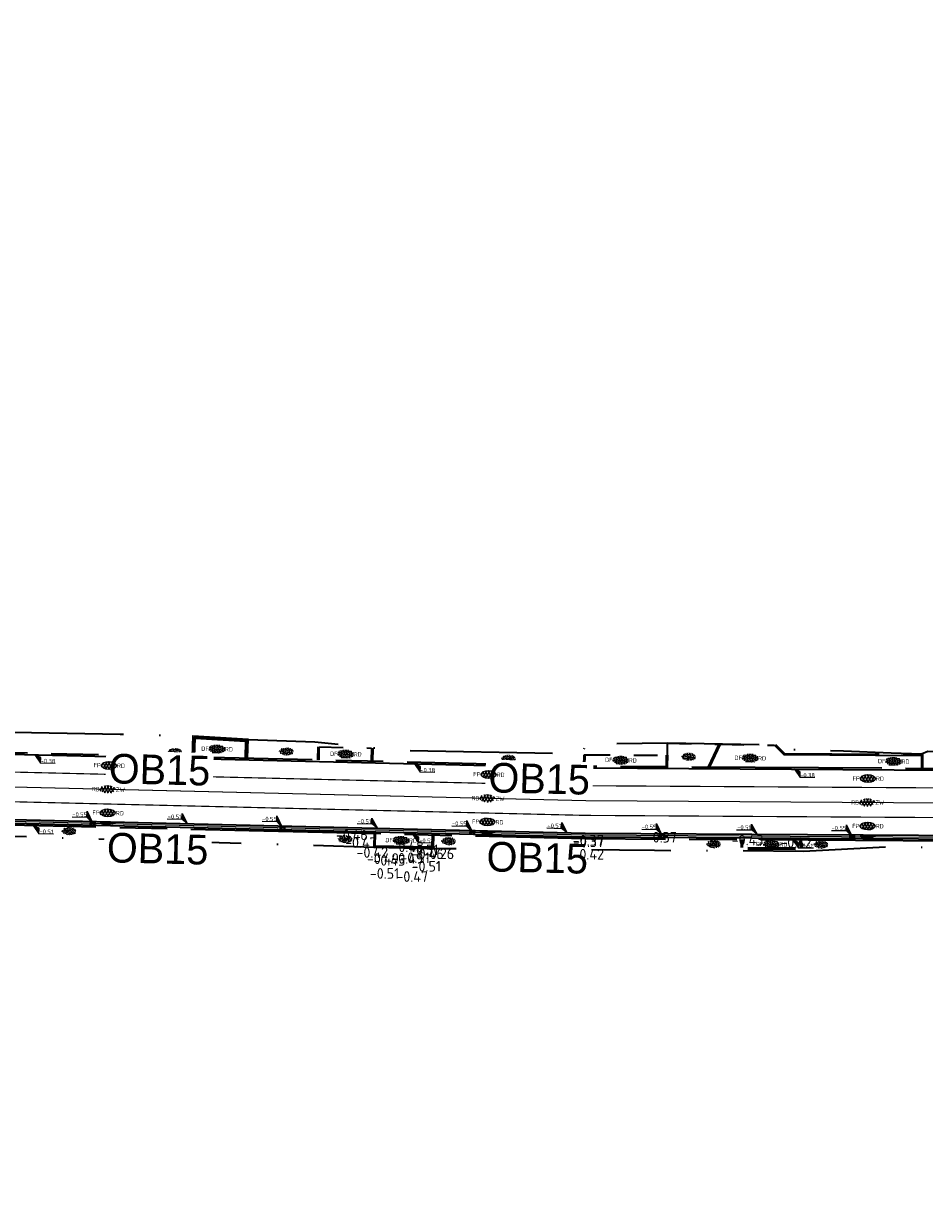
# Model space of a CAD drawing. Header units: metres. Extents: x 0 to 269924, y 0 to 933292.
# Tile 97 of 247: x 133501 to 133577, y 466501 to 466601. Entities that reach past the tile are written whole.
import ezdxf
from ezdxf import colors
from ezdxf.entities.mleader import LeaderData, LeaderLine
from ezdxf.enums import TextEntityAlignment as Align
from ezdxf.math import Vec2, Vec3

# ---------------------------------------------------------------- set-up
doc = ezdxf.new("R2018")
doc.units = ezdxf.units.M
for name, pattern in [('VH-OPSLUITBAND_100X200', [16, 8, -2, 4, -2]), ('VH-OPSLUITBAND_150X250', [24, 16, -2, 4, -2]), ('VW-1-1_STREEP', [2, 1, -1]), ('XX-HIDDEN', [4, 2, -2]), ('XX-PROJECTGRENS', [18, 12, -3, 0, -3])]:
    doc.linetypes.add(name, pattern=pattern)
for name, color, linetype, lineweight in [('N-WE-GR-GRAS-A-200', 62, 'Continuous', 18), ('N-WE-KG-GRENS_PROJECT-G', 7, 'XX-PROJECTGRENS', 35), ('N-WE-VH-GOOT-S', 170, 'Continuous', 18), ('N-WE-VH-GOOT_STRAATBAKSTEEN-G', 170, 'Continuous', 35), ('N-WE-VH-KANTOPSLUITING-T18', 10, 'Continuous', 18), ('N-WE-VH-KANTOPSLUITING_OPSLUITBAND_100X200-G', 150, 'VH-OPSLUITBAND_100X200', 35), ('N-WE-VH-KANTOPSLUITING_OPSLUITBAND_150X250-G', 150, 'VH-OPSLUITBAND_150X250', 35), ('N-WE-VH-KANTOPSLUITING_VOORKANTBAND-G', 50, 'Continuous', 35), ('N-WE-VH-MATERIAALGRENS-G', 7, 'XX-HIDDEN', 35), ('N-WE-VH-VERHARDING-T18', 10, 'Continuous', 18), ('N-WE-VH-VERHARDING_ASFALT-S', 7, 'Continuous', 18), ('N-WE-VH-VERHARDING_STRAATBAKSTEEN-S', 7, 'Continuous', 18), ('N-WE-VW-MARKERING_LANGS_STREEP_11_010-G', 7, 'VW-1-1_STREEP', 13), ('X-XX-AL-HOOGTELABEL-S', 7, 'Continuous', 25)]:
    doc.layers.add(name, color=color, linetype=linetype, lineweight=lineweight)
for name, color, linetype, lineweight, true_color in [('N-WE-GR-GRAS-S', 7, 'Continuous', 18, 0x00a500), ('N-WE-RI-HWA_KOLK-S', 150, 'Continuous', 25, 0x007fff), ('N-WE-RI-HWA_RIOOLPUT_INSPECTIEPUT_BETON-S', 150, 'Continuous', 25, 0x007fff)]:
    doc.layers.add(name, color=color, linetype=linetype, lineweight=lineweight, true_color=true_color)
doc.layers.add('X-XX-AL-HULPLIJN-G', color=30, linetype='Continuous', lineweight=18, plot=False)
doc.styles.add('NLCS-ISO', font='NLCS-ISO.ttf')
doc.styles.add('NLCS-ISO-M-T18', font='NLCS-ISO.ttf', dxfattribs={"height": 1.8})
doc.styles.add('NLCS-ISO-M200-T18', font='NLCS-ISO.ttf', dxfattribs={"height": 0.36})
doc.styles.get("Standard").update_dxf_attribs({"font": 'romand.shx'})

# ---------------------------------------------------------------- blocks, each defined once
blk = doc.blocks.new('*U104')
for p, q in [((2.24, -1.51), (0, 0)), ((0, 0), (1.83, -3.88)), ((1.83, -3.88), (2.24, -1.51)), ((7.94, -4.93), (1.83, -3.88))]:
    blk.add_line(p, q)
blk.add_solid([(2.24, -1.51), (0, 0), (1.83, -3.88)])
at = {"style": 'NLCS-ISO'}
blk.add_attdef('...', text='', height=1.8, rotation=350.1821, dxfattribs=at).set_placement((4.81, -4.82), align=Align.BOTTOM_CENTER)
blk = doc.blocks.new('*U105')
at = {"layer": 'X-XX-AL-HOOGTELABEL-S', "xscale": 0.2000000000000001, "yscale": 0.2000000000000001, "zscale": 0.2000000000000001, "rotation": 9.81787206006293}
blk.add_blockref('*U104', (0.646, 0), dxfattribs=at).add_auto_attribs({'...': '-0.38'})
blk = doc.blocks.new('*U106')
at = {"layer": 'N-WE-GR-GRAS-A-200', "color": 0, "linetype": 'ByBlock', "lineweight": -2, "transparency": 16777216}
for p, rotation in [((133501.291, 466539.721), 358.6348952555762), ((133533.282, 466538.958), 358.6348952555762), ((133565.278, 466538.494), 359.6460723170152)]:
    blk.add_blockref('*U105', p, dxfattribs=dict(at, rotation=rotation))
blk = doc.blocks.new('*U516')
for p, q in [((-8.23, 3.26), (-2.12, 2.2)), ((-2.12, 2.2), (-1.71, 4.57)), ((0, 0), (-2.12, 2.2)), ((-1.71, 4.57), (0, 0))]:
    blk.add_line(p, q)
blk.add_solid([(-1.71, 4.57), (0, 0), (-2.12, 2.2)])
at = {"style": 'NLCS-ISO'}
blk.add_attdef('...', text='', height=1.8, rotation=350.1821, dxfattribs=at).set_placement((-5.24, 2.32), align=Align.BOTTOM_CENTER)
blk = doc.blocks.new('*U249')
at = {"layer": 'X-XX-AL-HOOGTELABEL-S', "xscale": 0.2000000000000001, "yscale": 0.2000000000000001, "zscale": 0.2000000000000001, "rotation": 9.817872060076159}
blk.add_blockref('*U516', (0, 0.15), dxfattribs=at).add_auto_attribs({'...': '-0.51'})
blk = doc.blocks.new('*U250')
at = {"layer": 'N-WE-RI-HWA_RIOOLPUT_INSPECTIEPUT_BETON-S', "color": 0, "linetype": 'ByBlock', "lineweight": -2, "transparency": 16777216}
for p, rotation in [((133514.799, 466533.747), 358.6348952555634), ((133530.795, 466533.366), 358.6348952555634), ((133546.79, 466532.985), 358.6348952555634), ((133562.79, 466532.86), 359.6460723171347)]:
    blk.add_blockref('*U249', p, dxfattribs=dict(at, rotation=rotation))
blk = doc.blocks.new('*U248')
for p, q in [((-1.99, 2.94), (-1.58, 5.31)), ((-1.58, 5.31), (0, 0)), ((-8.1, 4), (-1.99, 2.94)), ((0, 0), (-1.99, 2.94))]:
    blk.add_line(p, q)
blk.add_solid([(-1.58, 5.31), (0, 0), (-1.99, 2.94)])
at = {"style": 'NLCS-ISO'}
blk.add_attdef('...', text='', height=1.8, rotation=350.1821, dxfattribs=at).set_placement((-5.12, 3.06), align=Align.BOTTOM_CENTER)
blk = doc.blocks.new('SVH-ASFALT_KL-SO')
at = {"ltscale": 0.1}
for p, q in [((-3.32, -0.4), (-2.47, 1.08)), ((-1.25, -1.65), (-2.73, 0.92)), ((-2.51, -1.23), (-0.92, 1.53)), ((0.09, -1.73), (-1.71, 1.38)), ((-1.45, -1.61), (0.37, 1.54)), ((1.26, -1.54), (-0.53, 1.56)), ((-0.24, -1.74), (1.52, 1.29)), ((2.29, -1.09), (0.8, 1.48)), ((1.15, -1.58), (2.49, 0.75)), ((2.91, 0.06), (2.53, 0.71)), ((-2.96, -0.91), (-3.37, -0.2))]:
    blk.add_line(p, q, dxfattribs=at)
at = {"style": 'NLCS-ISO'}
blk.add_attdef('FUNCTIE_VERHARDING', text='', height=1.8, dxfattribs=at).set_placement((-3.62, -0.09), align=Align.MIDDLE_RIGHT)
blk.add_attdef('KLEUR', text='', height=1.8, dxfattribs=at).set_placement((3.17, -0.09), align=Align.MIDDLE_LEFT)
at = {"style": 'NLCS-ISO', "flags": 1}
blk.add_attdef('FUNCTIE', text='', height=1.8, dxfattribs=at).set_placement((0.12, -3.58), align=Align.MIDDLE_CENTER)
blk = doc.blocks.new('SVH-ASFALT_FP_KL-SO')
at = {"true_color": 0xa50000}
h = blk.add_hatch(color=14, dxfattribs=at)
h.dxf.hatch_style = 1
edge = h.paths.add_edge_path()
edge.add_ellipse((0, 0), major_axis=(0.631, 0), ratio=0.525613, start_angle=0, end_angle=360)
at = {"ltscale": 0.1}
for p, q in [((-0.619, -0.063), (-0.448, 0.233)), ((-0.204, -0.314), (-0.501, 0.201)), ((-0.457, -0.228), (-0.139, 0.323)), ((0.063, -0.33), (-0.296, 0.292)), ((-0.244, -0.305), (0.12, 0.325)), ((0.298, -0.292), (-0.061, 0.33)), ((-0.002, -0.331), (0.349, 0.276)), ((0.503, -0.2), (0.206, 0.313)), ((0.275, -0.298), (0.544, 0.168)), ((0.628, 0.028), (0.552, 0.16)), ((-0.547, -0.165), (-0.629, -0.023))]:
    blk.add_line(p, q, dxfattribs=at)
at = {"layer": 'X-XX-AL-HULPLIJN-G'}
blk.add_ellipse((0, 0), major_axis=(0.631, 0), ratio=0.525613, dxfattribs=at)
at = {"style": 'NLCS-ISO'}
blk.add_attdef('RB', text='', height=0.36, dxfattribs=at).set_placement((-0.679, 0), align=Align.MIDDLE_RIGHT)
blk.add_attdef('RD', text='', height=0.36, dxfattribs=at).set_placement((0.679, 0), align=Align.MIDDLE_LEFT)
blk = doc.blocks.new('N-SRI-KOLK_STRAAT_450X300-SO')
h = blk.add_hatch(color=256)
h.dxf.hatch_style = 1
h.paths.add_polyline_path([(0, 0), (-1.125, 0.75), (-1.125, -0.75)])
h.paths.add_polyline_path([(1.125, -0.75), (1.125, 0.75), (0, 0)])
for p, q in [((-1.125, -0.75), (1.125, 0.75)), ((1.125, -0.75), (-1.125, 0.75))]:
    blk.add_line(p, q)
at = {"flags": 128}
blk.add_lwpolyline([(-1.125, -0.75), (1.125, -0.75), (1.125, 0.75), (-1.125, 0.75)], close=True, dxfattribs=at)
blk = doc.blocks.new('*U103')
for p, q in [((2.24, -1.51), (0, 0)), ((0, 0), (1.83, -3.88)), ((1.83, -3.88), (2.24, -1.51)), ((7.94, -4.93), (1.83, -3.88))]:
    blk.add_line(p, q)
blk.add_solid([(2.24, -1.51), (0, 0), (1.83, -3.88)])
at = {"style": 'NLCS-ISO'}
blk.add_attdef('...', text='', height=1.8, rotation=350.1821, dxfattribs=at).set_placement((4.81, -4.82), align=Align.BOTTOM_CENTER)
blk = doc.blocks.new('*U110')
at = {"lineweight": 30, "flags": 106}
blk.add_attdef('OB', text='', height=0.36, dxfattribs=at).set_placement((0, 0.1), align=Align.BOTTOM_CENTER)
blk = doc.blocks.new('SVH-GOOT_SYMBOOL-SO')
at = {"color": 7, "linetype": 'Continuous'}
for p, q in [((-0.206, 2.137), (-0.206, -2.217)), ((0, 2.669), (0, -2.669)), ((0.2, 3.125), (0.2, -3.359))]:
    blk.add_line(p, q, dxfattribs=at)
at = {"style": 'NLCS-ISO'}
blk.add_attdef('MATERIAAL', text='', height=1.8, dxfattribs=at).set_placement((-1.098, 0), align=Align.MIDDLE_RIGHT)
blk.add_attdef('KLEUR', text='', height=1.8, dxfattribs=at).set_placement((1.1, 0), align=Align.MIDDLE_LEFT)
blk = doc.blocks.new('SVH-SBS_DIKFORMAAT_ELLEBOOG_KL-SO')
h = blk.add_hatch(color=254)
edge = h.paths.add_edge_path()
edge.add_ellipse((1.09, 0.12), major_axis=(3.39, 0), ratio=0.533267, start_angle=0, end_angle=360)
for p, q in [((-2.3, 0), (-1.38, 0)), ((-2.13, 0.69), (-0.69, 0.69)), ((-1.38, 0.69), (-1.38, -1.12)), ((-1.35, 1.38), (0, 1.38)), ((-0.69, 1.38), (-0.69, -1.38)), ((0, 1.84), (0, -0.69)), ((0, 0), (2.76, 0)), ((0.69, 1.92), (0.69, 0)), ((0.69, 0.69), (3.45, 0.69)), ((1.38, 1.93), (1.38, 0.69)), ((1.38, 1.38), (3.54, 1.38)), ((2.07, 1.86), (2.07, 1.38)), ((2.76, 0.69), (2.76, -1.45)), ((3.45, 1.38), (3.45, -1.18)), ((4.14, 0.92), (4.14, -0.67)), ((4.14, 0), (4.48, 0)), ((-2.07, 0), (-2.07, -0.54)), ((-0.8, -1.38), (1.38, -1.38)), ((-0.69, -0.69), (2.07, -0.69)), ((0.69, -1.38), (0.69, -1.67)), ((1.38, -0.69), (1.38, -1.68)), ((2.07, 0), (2.07, -1.61)), ((2.76, -1.38), (2.98, -1.38)), ((3.45, -0.69), (4.12, -0.69))]:
    blk.add_line(p, q)
for centre in [(-0.35, 0.34), (0.34, 1.03), (1.03, 1.72), (1.72, 0.34), (2.41, 1.03), (3.79, 0.34), (-1.04, -0.35), (0.34, -1.04), (1.03, -0.35), (2.41, -1.04), (3.11, -0.35)]:
    blk.add_circle(centre, 0.0881)
for centre, start, end in [((-1.73, 1.03), 158.9124, 101.1902), ((1.72, -1.73), 59.0911, 132.3433)]:
    blk.add_arc(centre, 0.0881, start, end)
at = {"style": 'NLCS-ISO'}
blk.add_attdef('FORMAAT', text='', height=1.8, dxfattribs=at).set_placement((-2.3, 0.12), align=Align.MIDDLE_RIGHT)
blk.add_attdef('KLEUR', text='', height=1.8, dxfattribs=at).set_placement((4.49, 0.12), align=Align.MIDDLE_LEFT)
at = {"style": 'NLCS-ISO', "flags": 1}
blk.add_attdef('FUNCTIE', text='', height=1.8, dxfattribs=at).set_placement((0.12, -3.58), align=Align.MIDDLE_CENTER)
blk = doc.blocks.new('SGR-GRAS_01-SO')
at = {"ltscale": 0.1}
for p, q in [((-1.96, -0.07), (-1.98, 0)), ((-1.93, 0.19), (-1.93, 0.24)), ((-1.89, 0.24), (-1.92, 0.25)), ((-1.67, 0.02), (-1.6, 0.04)), ((-1.6, 0.24), (-1.65, 0.29)), ((-1.53, 0.32), (-1.6, 0.35)), ((-1.45, 0.64), (-1.52, 0.66)), ((-1.52, 0.19), (-1.44, 0.19)), ((-1.47, 0.58), (-1.48, 0.65)), ((-1.43, 0.48), (-1.35, 0.5)), ((-1.36, 0.21), (-1.43, 0.23)), ((-1.42, 0.13), (-1.36, 0.17)), ((-1.38, 0.11), (-1.32, 0.16)), ((-1.37, 0.01), (-1.38, 0.08)), ((-1.33, 0.11), (-1.33, 0.19)), ((-1.3, 0.76), (-1.32, 0.77)), ((-1.28, 0.68), (-1.28, 0.76)), ((-1.17, 0.39), (-1.23, 0.43)), ((-1.17, 0.24), (-1.22, 0.29)), ((-1.15, 0.65), (-1.21, 0.7)), ((-1.11, 0.17), (-1.04, 0.19)), ((-1.03, 0.03), (-1.1, 0.07)), ((-0.94, 0.84), (-1, 0.88)), ((-0.97, 0.51), (-0.92, 0.57)), ((-0.89, 0.5), (-0.97, 0.52)), ((-0.94, 0.19), (-0.87, 0.19)), ((-0.92, 0.42), (-0.86, 0.46)), ((-0.89, 0.81), (-0.82, 0.81)), ((-0.87, 0.66), (-0.89, 0.73)), ((-0.8, 0.06), (-0.88, 0.08)), ((-0.87, 0.62), (-0.8, 0.64)), ((-0.8, 0.47), (-0.87, 0.51)), ((-0.75, 0.24), (-0.8, 0.29)), ((-0.77, 0.09), (-0.79, 0.16)), ((-0.73, 0.65), (-0.78, 0.7)), ((-0.74, 0.03), (-0.73, 0.11)), ((-0.67, 0.11), (-0.73, 0.14)), ((-0.69, 0.61), (-0.68, 0.68)), ((-0.58, 0.92), (-0.64, 0.96)), ((-0.56, 0.92), (-0.51, 0.97)), ((-0.56, 0.32), (-0.48, 0.34)), ((-0.44, 0.55), (-0.51, 0.59)), ((-0.43, 0.78), (-0.5, 0.8)), ((-0.42, 0.71), (-0.36, 0.74)), ((-0.34, 0.35), (-0.41, 0.37)), ((-0.32, 0.24), (-0.38, 0.29)), ((-0.31, 0.19), (-0.37, 0.22)), ((-0.37, 0.19), (-0.29, 0.19)), ((-0.31, 0.65), (-0.36, 0.7)), ((-0.32, 0.81), (-0.24, 0.81)), ((-0.32, 0.77), (-0.24, 0.79)), ((-0.28, 0.73), (-0.29, 0.81)), ((-0.21, 1), (-0.27, 1.03)), ((-0.24, 0.02), (-0.17, 0.04)), ((-0.18, 0.17), (-0.19, 0.24)), ((-0.08, 0.63), (-0.14, 0.67)), ((-0.14, -0.04), (-0.14, 0.03)), ((-0.09, 0.53), (-0.09, 0.6)), ((-0.08, 0.16), (-0.03, 0.21)), ((-0.07, 0.19), (0, 0.23)), ((0.06, 0.27), (-0.01, 0.3)), ((0, 0.47), (0.07, 0.49)), ((0.1, 0.24), (0.05, 0.29)), ((0.13, 0.64), (0.06, 0.66)), ((0.07, 0.99), (0.14, 1.03)), ((0.12, 0.65), (0.07, 0.7)), ((0.22, 0.2), (0.15, 0.22)), ((0.21, 0.19), (0.28, 0.19)), ((0.29, 0.71), (0.22, 0.75)), ((0.24, 0.92), (0.31, 0.94)), ((0.26, 0.81), (0.33, 0.81)), ((0.32, 0.81), (0.3, 0.89)), ((0.31, 0.17), (0.39, 0.19)), ((0.32, 0.57), (0.38, 0.62)), ((0.42, 0.34), (0.36, 0.38)), ((0.42, 0.25), (0.4, 0.32)), ((0.43, 0.48), (0.49, 0.51)), ((0.53, 0.24), (0.47, 0.29)), ((0.54, 0.65), (0.49, 0.7)), ((0.56, -0.02), (0.49, 0.02)), ((0.5, 0.45), (0.51, 0.53)), ((0.59, 0.93), (0.52, 0.94)), ((0.55, 0.62), (0.63, 0.64)), ((0.65, 0.79), (0.58, 0.83)), ((0.68, 0.49), (0.61, 0.51)), ((0.77, 0.05), (0.7, 0.07)), ((0.78, 0.42), (0.72, 0.46)), ((0.78, 0.19), (0.86, 0.19)), ((0.83, 0.81), (0.91, 0.81)), ((0.92, 0.06), (0.85, 0.09)), ((0.87, 0.31), (0.94, 0.33)), ((0.95, 0.24), (0.9, 0.29)), ((0.91, 0.89), (0.91, 0.92)), ((0.97, 0.65), (0.91, 0.7)), ((0.93, 0.76), (0.99, 0.8)), ((1.01, 0.87), (0.95, 0.91)), ((1.01, 0.33), (1, 0.4)), ((1.15, 0.78), (1.08, 0.8)), ((1.15, 0.5), (1.08, 0.54)), ((1.1, 0.38), (1.1, 0.45)), ((1.11, 0.77), (1.18, 0.79)), ((1.24, 0.34), (1.17, 0.36)), ((1.18, 0.01), (1.26, 0.03)), ((1.21, 0.21), (1.26, 0.26)), ((1.28, 0.14), (1.22, 0.17)), ((1.28, 0.25), (1.35, 0.29)), ((1.37, 0.24), (1.32, 0.29)), ((1.39, 0.65), (1.34, 0.7)), ((1.36, 0.19), (1.43, 0.19)), ((1.42, 0.46), (1.5, 0.48)), ((1.51, 0.58), (1.44, 0.62)), ((1.64, 0.21), (1.58, 0.25)), ((1.61, 0.41), (1.59, 0.48)), ((1.69, 0.3), (1.7, 0.37)), ((1.79, 0.19), (1.72, 0.21)), ((1.74, 0.16), (1.81, 0.18)), ((1.8, 0.24), (1.75, 0.29)), ((1.93, 0.19), (1.95, 0.19)), ((-1.92, -0.16), (-1.85, -0.12)), ((-1.82, -0.08), (-1.9, -0.06)), ((-1.76, -0.13), (-1.82, -0.09)), ((-1.78, -0.3), (-1.73, -0.25)), ((-1.62, -0.5), (-1.69, -0.46)), ((-1.63, -0.57), (-1.68, -0.52)), ((-1.61, -0.17), (-1.67, -0.11)), ((-1.57, -0.44), (-1.49, -0.44)), ((-1.54, -0.66), (-1.5, -0.64)), ((-1.4, -0.05), (-1.46, -0.01)), ((-1.38, -0.46), (-1.38, -0.39)), ((-1.35, -0.28), (-1.28, -0.26)), ((-1.27, -0.23), (-1.34, -0.21)), ((-1.26, -0.42), (-1.33, -0.38)), ((-1.27, -0.56), (-1.28, -0.48)), ((-1.21, -0.57), (-1.26, -0.52)), ((-1.18, -0.67), (-1.25, -0.65)), ((-1.19, -0.17), (-1.24, -0.11)), ((-1.13, -0.78), (-1.19, -0.75)), ((-1.06, -0.39), (-1, -0.35)), ((-1.04, -0.58), (-0.97, -0.57)), ((-0.99, -0.44), (-0.92, -0.44)), ((-0.9, -0.34), (-0.96, -0.3)), ((-0.9, -0.65), (-0.84, -0.6)), ((-0.84, -0.94), (-0.85, -0.93)), ((-0.78, -0.57), (-0.84, -0.52)), ((-0.76, -0.7), (-0.83, -0.67)), ((-0.76, -0.17), (-0.82, -0.11)), ((-0.8, -0.13), (-0.73, -0.11)), ((-0.71, -0.38), (-0.79, -0.36)), ((-0.79, -0.54), (-0.78, -0.46)), ((-0.72, -0.89), (-0.65, -0.87)), ((-0.71, -0.9), (-0.64, -0.86)), ((-0.62, -0.82), (-0.7, -0.8)), ((-0.67, -0.48), (-0.69, -0.4)), ((-0.53, -0.26), (-0.6, -0.22)), ((-0.58, -0.99), (-0.59, -0.97)), ((-0.57, -0.1), (-0.5, -0.06)), ((-0.49, -0.25), (-0.44, -0.19)), ((-0.48, -0.44), (-0.41, -0.42)), ((-0.4, -0.63), (-0.46, -0.59)), ((-0.38, -0.98), (-0.43, -0.93)), ((-0.42, -0.44), (-0.34, -0.44)), ((-0.36, -0.57), (-0.41, -0.52)), ((-0.34, -0.17), (-0.39, -0.11)), ((-0.26, -0.99), (-0.33, -0.95)), ((-0.25, -0.09), (-0.32, -0.07)), ((-0.17, -0.18), (-0.24, -0.14)), ((-0.16, -0.53), (-0.23, -0.51)), ((-0.21, -0.61), (-0.15, -0.58)), ((-0.19, -0.62), (-0.19, -0.54)), ((-0.17, -0.74), (-0.1, -0.72)), ((-0.07, -0.97), (-0.14, -0.95)), ((-0.04, -0.55), (-0.1, -0.51)), ((-0.08, -0.4), (-0.09, -0.32)), ((-0.01, -1.01), (0.04, -0.95)), ((0.05, -0.98), (0, -0.93)), ((0.07, -0.57), (0.01, -0.52)), ((0.02, -0.96), (0.01, -0.89)), ((0.08, -0.17), (0.03, -0.11)), ((0.1, -0.91), (0.03, -0.88)), ((0.07, -0.29), (0.14, -0.27)), ((0.19, -0.1), (0.13, -0.06)), ((0.16, -0.44), (0.23, -0.44)), ((0.17, -1.04), (0.22, -1.02)), ((0.31, -0.24), (0.24, -0.22)), ((0.33, -0.47), (0.26, -0.43)), ((0.29, -0.33), (0.35, -0.29)), ((0.4, -0.68), (0.32, -0.66)), ((0.39, -0.6), (0.45, -0.55)), ((0.39, -0.59), (0.46, -0.57)), ((0.4, -0.69), (0.41, -0.62)), ((0.46, -0.83), (0.4, -0.8)), ((0.47, -0.98), (0.42, -0.93)), ((0.49, -0.57), (0.44, -0.52)), ((0.45, -0.12), (0.46, -0.05)), ((0.51, -0.17), (0.45, -0.11)), ((0.52, -0.32), (0.5, -0.24)), ((0.62, -0.88), (0.6, -0.81)), ((0.63, -0.14), (0.7, -0.12)), ((0.69, -0.39), (0.62, -0.35)), ((0.64, -0.84), (0.71, -0.81)), ((0.7, -0.89), (0.77, -0.88)), ((0.73, -0.44), (0.81, -0.44)), ((0.82, -0.76), (0.76, -0.72)), ((0.78, -0.04), (0.85, 0)), ((0.86, -0.39), (0.79, -0.37)), ((0.8, -0.19), (0.85, -0.14)), ((0.86, -0.94), (0.84, -0.93)), ((0.91, -0.57), (0.86, -0.52)), ((0.93, -0.17), (0.88, -0.11)), ((0.95, -0.83), (0.88, -0.81)), ((0.94, -0.44), (1.01, -0.42)), ((1.05, -0.31), (0.99, -0.27)), ((1, -0.77), (1, -0.7)), ((1.05, -0.2), (1.05, -0.12)), ((1.11, -0.24), (1.1, -0.16)), ((1.19, -0.68), (1.12, -0.64)), ((1.14, -0.56), (1.21, -0.52)), ((1.21, -0.8), (1.2, -0.73)), ((1.33, -0.1), (1.26, -0.08)), ((1.26, -0.75), (1.33, -0.73)), ((1.34, -0.57), (1.29, -0.52)), ((1.36, -0.17), (1.3, -0.11)), ((1.31, -0.44), (1.38, -0.44)), ((1.42, -0.23), (1.35, -0.19)), ((1.42, -0.54), (1.35, -0.52)), ((1.55, -0.6), (1.49, -0.56)), ((1.5, -0.29), (1.57, -0.27)), ((1.64, -0.27), (1.65, -0.2)), ((1.64, -0.27), (1.7, -0.23)), ((1.68, -0.55), (1.74, -0.5)), ((1.71, -0.16), (1.69, -0.09)), ((1.78, -0.15), (1.71, -0.11)), ((1.71, -0.52), (1.71, -0.52)), ((1.78, -0.17), (1.73, -0.11)), ((1.88, -0.25), (1.81, -0.23))]:
    blk.add_line(p, q, dxfattribs=at)
at = {"ltscale": 0.1, "style": 'NLCS-ISO'}
blk.add_attdef('TYPE', text='', height=0.5, dxfattribs=at).set_placement((3.47, -0.02), align=Align.MIDDLE_CENTER)
blk = doc.blocks.new('SAL-HOOGTELABEL_AHN-SO')
at = {"color": 0, "linetype": 'ByBlock', "lineweight": -2, "style": 'NLCS-ISO-M-T18'}
blk.add_attdef('HOOGTE', text='', height=1.8, dxfattribs=at).set_placement((2.79, 0), align=Align.RIGHT)
at = {"color": 0, "linetype": 'ByBlock', "lineweight": -2, "style": 'NLCS-ISO-M-T18', "flags": 1}
blk.add_attdef('BRON', (0, -2), '', height=1.5, dxfattribs=at)

msp = doc.modelspace()

# ---------------------------------------------------------------- linework, layer by layer
at = {"layer": 'N-WE-KG-GRENS_PROJECT-G', "flags": 128}
msp.add_lwpolyline([(133942.152, 466524.013), (133955.533, 466522.507), (133956.145, 466521.626), (133962.811, 466521.355), (133963.543, 466522.67), (133965.054, 466522.563), (133965.551, 466521.193), (133981.5, 466520.334), (133981.565, 466520.896), (133982.028, 466520.86), (133994.134, 466520.33), (133994.151, 466519.671), (134009.067, 466519.478), (134013.911, 466519.512), (134027.732, 466519.636), (134028.693, 466519.554), (134034.796, 466519.611), (134050.86, 466519.659), (134068.501, 466520.152), (134071.254, 466520.237), (134077.26, 466520.692), (134094.041, 466522.635), (134101.385, 466523.282), (134101.428, 466523.91), (134128.995, 466527.092), (134141.938, 466528.627), (134148.421, 466529.392), (134148.476, 466529.087), (134157.108, 466530.24), (134157.762, 466530.339), (134157.953, 466529.076), (134163.706, 466529.946), (134172.69, 466531.055), (134201.838, 466535.069), (134202.197, 466534.878), (134203.304, 466535.042), (134208.161, 466535.722), (134214.682, 466536.673), (134215.15, 466536.846), (134235.766, 466539.754), (134239.587, 466540.449), (134251.117, 466542.218), (134251.536, 466542.09), (134264.479, 466543.833), (134264.487, 466544.317), (134273.56, 466545.641), (134273.608, 466545.287), (134285.679, 466546.863), (134299.118, 466548.971), (134309.192, 466550.345), (134329.805, 466553.659), (134341.526, 466555.206), (134346.97, 466556.112), (134351.977, 466556.025), (134358.949, 466556.887), (134359.186, 466557.313), (134365.426, 466557.917), (134389.225, 466560.758), (134395.395, 466561.519), (134400.633, 466562.019), (134418.638, 466563.907), (134426.404, 466566.343), (134432.472, 466567.14), (134437.532, 466567.422), (134444.848, 466568.25), (134448.277, 466568.388), (134484.594, 466572.762), (134486.539, 466572.966), (134490.599, 466573.546), (134498.499, 466574.536), (134514.318, 466576.701), (134542.397, 466581.367), (134546.702, 466582.122), (134551.593, 466582.441), (134551.871, 466583.179), (134557.906, 466584.406), (134558.276, 466584.115), (134567.36, 466586.004), (134582.717, 466588.715), (134583.108, 466588.972), (134590.444, 466590.398), (134630.038, 466598.271), (134633.264, 466598.923), (134632.087, 466604.993), (134646.051, 466607.537), (134647.414, 466607.429), (134666.972, 466611.405), (134675.342, 466617.463), (134674.819, 466607.593), (134696.995, 466610.537), (134702.172, 466611.327), (134706.525, 466612.071), (134709.085, 466612.323), (134712.087, 466612.776), (134715, 466613.203), (134716.349, 466613.229), (134723.364, 466613.968), (134738.981, 466616.639), (134746.062, 466617.28), (134746.09, 466616.641), (134760.121, 466618.861), (134759.993, 466619.829), (134768.446, 466621.137), (134784.615, 466623.738), (134787.541, 466625.072), (134796.772, 466626.479), (134796.899, 466625.715), (134813.878, 466628.545), (134820.226, 466629.584), (134847.68, 466634.234), (134881.79, 466639.204), (134881.926, 466639.532), (134884.43, 466640.009), (134893.797, 466641.711), (134903.085, 466643.328), (134904.138, 466643.527), (134920.265, 466646.374), (134921.332, 466646.578), (134937.367, 466649.518), (134938.501, 466649.708), (134961.555, 466654.096), (134967.764, 466655.262), (134974.722, 466656.563), (134984.23, 466658.491), (134992.023, 466659.998), (134995.809, 466660.766), (135000.442, 466661.693), (135009.695, 466663.648), (135010.659, 466663.869), (135018.832, 466665.618), (135021.92, 466666.314), (135034.093, 466668.943), (135034.161, 466668.769), (135043.8, 466670.832), (135059.084, 466674.02), (135068.771, 466676.078), (135083.089, 466679.034), (135091.902, 466680.993), (135097.488, 466682.166), (135104.831, 466683.651), (135116.534, 466686.231), (135119.892, 466686.792), (135126.3, 466688.013), (135127.347, 466688.196), (135130.448, 466688.891), (135135.602, 466689.887), (135140.19, 466691.518), (135166.592, 466696.94), (135182.368, 466700.724), (135201.902, 466704.748), (135203.941, 466705.082), (135209.867, 466705.957), (135217.801, 466707.782), (135228.821, 466709.933), (135242.391, 466712.598), (135277.698, 466719.723), (135279.457, 466720.111), (135279.55, 466721.578), (135288.178, 466723.073), (135350.963, 466735.305), (135501.986, 466763.685), (135501.162, 466761.839), (135525.132, 466766.833), (135533.639, 466768.672), (135569.042, 466775.188), (135582.767, 466777.378), (135584.022, 466777.634), (135585.675, 466776.264, 0.01918), (135652.451, 466792.01), (135652.891, 466793.457), (135660.981, 466795.919), (135661.574, 466796.074), (135664.481, 466796.836), (135665.946, 466796.651), (135673.558, 466799.328), (135680.977, 466801.739), (135687.276, 466804.201), (135692.547, 466806.295), (135705.432, 466809.743), (135712.094, 466810.706), (135728.145, 466817.035), (135760.285, 466825.832), (135773.458, 466829.179), (135789.116, 466834.08), (135813.029, 466842.892), (135823.352, 466846.718), (135839.426, 466852.91), (135860.96, 466860.89), (135867.928, 466863.26), (135895.199, 466872.784), (135899.312, 466861.8), (135873.359, 466852.082), (135873.188, 466848.843), (135867.814, 466846.669), (135856.104, 466842.036), (135847.253, 466838.505), (135830.033, 466832.514), (135818.854, 466828.652), (135812.865, 466826.949), (135808.959, 466825.804), (135805.053, 466824.658), (135770.731, 466814.307), (135766.971, 466812.016), (135761.879, 466808.079), (135757.591, 466807.133), (135743.839, 466803.566), (135724.075, 466798.35), (135721.275, 466798.229), (135720.422, 466801.401), (135715.133, 466799.834), (135698.553, 466794.754), (135698.279, 466793.693), (135686.038, 466790.352), (135686.038, 466789.248), (135686.038, 466787.562), (135681.985, 466786.092), (135677.719, 466785.319), (135623.458, 466770.711), (135607.41, 466767.662), (135584.355, 466763.142), (135577.091, 466761.475), (135570.47, 466760.803), (135524.714, 466753.103), (135522.642, 466752.878), (135515.666, 466751.661), (135498.388, 466748.218), (135460.498, 466741.759), (135438.515, 466737.953), (135402.134, 466731.048), (135401.842, 466732.671), (135396.111, 466731.637), (135390.927, 466730.659), (135374.008, 466727.423), (135342.463, 466720.896), (135337.831, 466720.249), (135332.781, 466719.412), (135316.41, 466716.549), (135312.764, 466716.512), (135301.04, 466714.003), (135296.667, 466713.077), (135288.078, 466711.338), (135288.031, 466710.414), (135288.066, 466708.643), (135283.612, 466707.738), (135244.114, 466700.084), (135242.59, 466702.114), (135218.779, 466697.088), (135216.4, 466696.736), (135207.126, 466694.996), (135197.842, 466693.22), (135196.987, 466690.777), (135188.214, 466689.009), (135186.218, 466690.919), (135157.953, 466685.339), (135157.545, 466682.623), (135152.388, 466681.564), (135151.517, 466683.806), (135135.729, 466680.62), (135134.464, 466677.149), (135128.184, 466675.854), (135125.788, 466678.571), (135109.606, 466675.114), (135107.871, 466673.543), (135107.871, 466672.134), (135099.469, 466670.442), (135080.265, 466666.625), (135079.406, 466666.151), (135069.61, 466664.202), (135057.638, 466661.759), (135035.803, 466657.155), (135033.723, 466658.689), (135013.618, 466654.679), (135014.198, 466652.086), (135012.612, 466651.731), (135012.176, 466654.16), (134999.525, 466651.581), (134981.058, 466648.065), (134978.74, 466647.609), (134978.586, 466647.723), (134973.29, 466646.777), (134967.912, 466645.754), (134966.071, 466645.409), (134952.75, 466642.776), (134952.592, 466643.577), (134951.246, 466643.315), (134944.955, 466642.097), (134940.872, 466641.345), (134939.907, 466640.789), (134925.329, 466637.906), (134925.171, 466637.877), (134925.333, 466636.966), (134925.553, 466635.733), (134922.159, 466635.157), (134921.983, 466636.201), (134920.712, 466635.973), (134906.644, 466633.431), (134906.509, 466633.768), (134899.927, 466632.517), (134896.041, 466630.574), (134862.297, 466626.202), (134861.423, 466623.924), (134854.723, 466622.819), (134853.222, 466624.597), (134834.721, 466621.381), (134818.755, 466618.638), (134803.128, 466616.182), (134801.097, 466614.744), (134787.48, 466613.242), (134768.983, 466610.888), (134755.14, 466609.258), (134754.957, 466609.237), (134754.786, 466610.217), (134731.872, 466606.359), (134713.4, 466603.055), (134699.607, 466600.717), (134685.428, 466598.156), (134675.878, 466596.194), (134672.276, 466595.656), (134668.91, 466595.016), (134645.926, 466591.058), (134638.577, 466590.001), (134611.474, 466584.899), (134601.717, 466583.131), (134600.6, 466582.901), (134592.762, 466581.44), (134575.118, 466578.109), (134569.726, 466577.127), (134558.057, 466574.923), (134547.369, 466573.132), (134538.23, 466571.522), (134531.355, 466570.551), (134524.272, 466569.346), (134519.026, 466568.326), (134515.39, 466567.719), (134505.384, 466563.341), (134500.986, 466562.643), (134495.881, 466561.909), (134495.823, 466562.312), (134492.204, 466563.642), (134484.398, 466562.518), (134478.905, 466561.786), (134469.843, 466560.533), (134464.536, 466559.742), (134456.919, 466558.745), (134448.033, 466557.687), (134433.208, 466556.61), (134412.104, 466554.577), (134407.553, 466554.101), (134387.467, 466551.741), (134381.785, 466550.955), (134364.962, 466548.659), (134360.191, 466548.481), (134354.944, 466547.628), (134324.113, 466542.837), (134319.685, 466541.923), (134312.466, 466540.844), (134307.061, 466539.9), (134305.527, 466540.739), (134283.993, 466537.831), (134278.004, 466536.268), (134260.392, 466533.941), (134253.899, 466532.65), (134244.867, 466531.618), (134227.961, 466528.835), (134196.876, 466524.748), (134191.294, 466524.652), (134189.441, 466519.487), (134180.543, 466523.251), (134138.079, 466517.961), (134135.279, 466517.668), (134120.646, 466515.791), (134115.858, 466514.998), (134094.415, 466512.788), (134094.483, 466512.133), (134077.905, 466510.692), (134056.132, 466509.19), (134043.898, 466509.02), (134033.049, 466509.242), (134023.923, 466509.529), (134011.048, 466510.262), (134011.12, 466510.989), (133978.031, 466511.971), (133977.492, 466511.386), (133976.525, 466511.415), (133970.93, 466511.61), (133940.859, 466512.853), (133936.339, 466513.04), (133926.354, 466513.566), (133918.767, 466513.929), (133914.845, 466514.016), (133909.555, 466514.279), (133907.78, 466514.373), (133898.183, 466514.701), (133889.291, 466514.99), (133877.411, 466515.387), (133865.169, 466516.189), (133858.598, 466516.511), (133853.557, 466516.784), (133840.824, 466517.534), (133833.647, 466517.757), (133833.706, 466517.421), (133832.853, 466517.458), (133826.979, 466517.575), (133808.076, 466518.296), (133803.308, 466518.179), (133802.56, 466518.555), (133780.072, 466520.153), (133779.6, 466519.291), (133774.066, 466519.538), (133773.735, 466520.559), (133740.527, 466522.642), (133713.376, 466524.159), (133705.703, 466524.636), (133705.709, 466526.266), (133685.059, 466527.583), (133660.563, 466529.253), (133639.129, 466529.346), (133622.453, 466530.286), (133616.388, 466530.543), (133614.494, 466530.624), (133604.393, 466531.597), (133597.464, 466531.465), (133574.3, 466531.955), (133566.695, 466531.543), (133561.32, 466531.616), (133554.142, 466531.627), (133545.309, 466531.719), (133535.509, 466531.795), (133530.483, 466531.897), (133499.098, 466532.845), (133498.91, 466530.624), (133497.604, 466522.359), (133448.566, 466524.379), (133448.421, 466522.59), (133414.567, 466524.034), (133414.497, 466533.241), (133401.904, 466533.723), (133353.812, 466535.745), (133352.26, 466536.139), (133333.107, 466536.524), (133333.343, 466545.829), (133369.152, 466544.714), (133381.325, 466544.396), (133400.699, 466543.637), (133404.005, 466543.551), (133435.456, 466542.61), (133435.456, 466542.277), (133451.526, 466541.628), (133467.883, 466541.235), (133477.659, 466542.034), (133509.103, 466541.442), (133515.138, 466541.284), (133519.939, 466540.992), (133525.525, 466540.798), (133532.518, 466540.097), (133548.147, 466539.778), (133548.297, 466540.601), (133555.22, 466540.722), (133564.265, 466540.558), (133565.06, 466540.188), (133570.074, 466540.025), (133574.07, 466539.875), (133576.623, 466539.795), (133577.163, 466540.007), (133601.21, 466539.677), (133602.809, 466541.635), (133610.483, 466541.448), (133611.878, 466539.353), (133618.8, 466539.154), (133622.331, 466538.943), (133622.362, 466539.485), (133627.247, 466539.274), (133627.305, 466538.709), (133642.487, 466537.733), (133654.92, 466537.235), (133674.71, 466536.649), (133674.766, 466536.962), (133682.638, 466536.639), (133685.084, 466535.631), (133701.924, 466534.36), (133703.6, 466534.856), (133708.504, 466534.396), (133731.895, 466532.391), (133737.992, 466531.942), (133749.854, 466530.901), (133752.15, 466530.77), (133756.921, 466530.655), (133767.535, 466530.109), (133779.853, 466530.016), (133787.77, 466529.934), (133810.905, 466528.967), (133832.384, 466528.238), (133837.192, 466527.837), (133897.841, 466525.036)], format="xyb", close=True, dxfattribs=at)
at = {"layer": 'N-WE-VH-GOOT_STRAATBAKSTEEN-G'}
msp.add_lwpolyline([(133341.192, 466538.034), (133548.299, 466533.099), (133604.484, 466532.752, -0.012398), (133694.641, 466528.294), (133747.111, 466524.328, 0.006097), (133941.572, 466515.108, 0.02139), (134085.33, 466514.138, 0.018724), (134137.889, 466519.445, 0.007401), (134227.449, 466531.463), (134342.22, 466547.549), (134354.896, 466549.127)], format="xyb", dxfattribs=at)
at = {"layer": 'N-WE-VH-KANTOPSLUITING_OPSLUITBAND_100X200-G'}
for points in [[(133515.292, 466539.537), (133515.332, 466541.222), (133519.792, 466540.951), (133519.751, 466539.431)], [(133525.771, 466539.287), (133525.797, 466540.367)], [(133559.556, 466540.593), (133558.651, 466538.685)], [(133564.324, 466540.578), (133565.078, 466539.816), (133576.732, 466539.744), (133576.725, 466538.574)], [(133530.401, 466540.27), (133530.375, 466539.178)], [(133548.178, 466538.754), (133548.201, 466539.713), (133548.391, 466539.709)], [(133555.222, 466539.666), (133555.217, 466538.706)], [(133530.511, 466533.073), (133530.484, 466531.947), (133535.509, 466531.845), (133535.536, 466532.953)], [(133561.466, 466531.893), (133561.471, 466532.568)], [(133566.533, 466531.862), (133566.538, 466532.536)], [(133561.999, 466531.793), (133566.005, 466531.765)]]:
    msp.add_lwpolyline(points, dxfattribs=at)
at = {"layer": 'N-WE-VH-KANTOPSLUITING_OPSLUITBAND_150X250-G', "flags": 128}
for points in [[(133341.341, 466543.682), (133548.384, 466538.749), (133604.571, 466538.402, -0.012406), (133695.064, 466533.928), (133747.492, 466529.966, 0.002963), (133841.891, 466524.897)], [(133395.111, 466536.299), (133548.292, 466532.649), (133604.477, 466532.302, -0.012397), (133694.608, 466527.845), (133747.08, 466523.879, 0.001225), (133786.141, 466521.646)]]:
    msp.add_lwpolyline(points, format="xyb", dxfattribs=at)
at = {"layer": 'N-WE-VH-KANTOPSLUITING_VOORKANTBAND-G', "flags": 128}
msp.add_lwpolyline([(133341.337, 466543.533), (133548.381, 466538.599), (133604.568, 466538.252, -0.012405), (133695.052, 466533.778), (133747.482, 466529.816, 0.002963), (133841.884, 466524.747)], format="xyb", dxfattribs=at)
at = {"layer": 'N-WE-VH-KANTOPSLUITING_VOORKANTBAND-G'}
for points in [[(133515.392, 466539.535), (133515.429, 466541.116), (133519.689, 466540.857), (133519.651, 466539.434)], [(133525.871, 466539.285), (133525.897, 466540.365)], [(133530.301, 466540.272), (133530.275, 466539.18)], [(133530.611, 466533.07), (133530.586, 466532.045), (133535.412, 466531.947), (133535.436, 466532.955)], [(133561.566, 466531.892), (133561.571, 466532.567)], [(133566.433, 466531.863), (133566.438, 466532.537)], [(133561.999, 466531.893), (133566.006, 466531.865)]]:
    msp.add_lwpolyline(points, dxfattribs=at)
at = {"layer": 'N-WE-VH-KANTOPSLUITING_VOORKANTBAND-G', "flags": 128}
for points in [[(133559.666, 466540.591), (133558.762, 466538.685)], [(133564.253, 466540.508), (133565.036, 466539.716), (133576.631, 466539.644), (133576.625, 466538.574)], [(133548.278, 466538.751), (133548.301, 466539.711)], [(133555.122, 466539.667), (133555.117, 466538.707)]]:
    msp.add_lwpolyline(points, dxfattribs=at)
at = {"layer": 'N-WE-VH-KANTOPSLUITING_VOORKANTBAND-G'}
msp.add_lwpolyline([(133341.191, 466537.734), (133548.294, 466532.799), (133604.479, 466532.452, -0.012398), (133694.619, 466527.995), (133747.091, 466524.029, 0.001225), (133786.149, 466521.795, 0.0011)], format="xyb", dxfattribs=at)
at = {"layer": 'N-WE-VH-MATERIAALGRENS-G'}
for points in [[(133525.899, 466540.365), (133530.301, 466540.272)], [(133555.222, 466539.666), (133555.229, 466540.672)], [(133555.229, 466540.672), (133559.556, 466540.593)], [(133559.665, 466540.591), (133564.253, 466540.507)], [(133548.201, 466539.713), (133548.391, 466539.709), (133555.222, 466539.666)]]:
    msp.add_lwpolyline(points, dxfattribs=at)
at = {"layer": 'N-WE-VW-MARKERING_LANGS_STREEP_11_010-G', "ltscale": 5, "const_width": 0.1, "flags": 128}
for points in [[(133341.947, 466542.018), (133548.359, 466537.099), (133604.545, 466536.752, -0.012403), (133694.94, 466532.283), (133747.381, 466528.319, 0.000037), (133748.553, 466528.25)], [(133748.407, 466525.754, -0.000038), (133747.212, 466525.825), (133694.754, 466529.79, 0.0124), (133604.507, 466534.252), (133548.321, 466534.599), (133341.887, 466539.518)]]:
    msp.add_lwpolyline(points, format="xyb", dxfattribs=at)
at = {"layer": 'X-XX-AL-HULPLIJN-G', "flags": 128}
msp.add_lwpolyline([(133341.337, 466543.533), (133548.381, 466538.599), (133604.568, 466538.252, -0.012405), (133695.052, 466533.778), (133747.482, 466529.816, 0.000036), (133748.642, 466529.747, 0.000036)], format="xyb", dxfattribs=at)
at = {"layer": 'X-XX-AL-HULPLIJN-G'}
for points in [[(133341.257, 466540.784), (133548.34, 466535.849), (133604.526, 466535.502, -0.012402), (133694.847, 466531.036), (133747.296, 466527.072, 0.006097), (133941.689, 466517.855, 0.021388), (134085.194, 466516.885, 0.006155), (134102.446, 466518.191, 0.006155)], [(133348.165, 466540.619), (133548.34, 466535.849), (133604.526, 466535.502, -0.012402), (133694.847, 466531.036), (133747.296, 466527.072, 0.000037), (133748.479, 466527.002, 0.000037)], [(133346.847, 466537.75), (133548.297, 466532.949), (133604.481, 466532.602, -0.012398), (133694.63, 466528.144), (133747.101, 466524.179, 0.000968), (133777.966, 466522.398, 0.005129), (133941.566, 466514.958, 0.02139), (134085.337, 466513.988, 0.018724), (134137.908, 466519.296, 0.002454), (134167.645, 466522.987)], [(133346.847, 466537.75), (133548.297, 466532.949), (133604.481, 466532.602, -0.012398), (133694.63, 466528.144)], [(133354.845, 466537.559), (133548.297, 466532.949), (133604.481, 466532.602, -0.012398), (133694.63, 466528.144), (133747.101, 466524.179)]]:
    msp.add_lwpolyline(points, format="xyb", dxfattribs=at)
msp.add_lwpolyline([(133515.192, 466539.54), (133515.234, 466541.328), (133519.894, 466541.045), (133519.851, 466539.428)], dxfattribs=at)

# ---------------------------------------------------------------- block references
at = {"layer": 'N-WE-GR-GRAS-A-200'}
msp.add_blockref('*U106', (0, 0), dxfattribs=at)
at = {"layer": 'N-WE-GR-GRAS-S', "xscale": 0.2999999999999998, "yscale": 0.2999999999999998, "zscale": 0.2999999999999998, "rotation": 359}
for p in [(133513.736, 466539.934), (133523.141, 466539.977), (133541.861, 466539.374), (133557.033, 466539.538), (133504.827, 466533.262), (133528.102, 466532.595), (133536.799, 466532.422), (133559.126, 466532.185), (133568.189, 466532.133)]:
    msp.add_blockref('SGR-GRAS_01-SO', p, dxfattribs=at)
at = {"layer": 'N-WE-RI-HWA_KOLK-S', "xscale": 0.2, "yscale": 0.2, "zscale": 0.2}
for p, rotation in [((133506.801, 466533.938), 358.6348952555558), ((133522.797, 466533.557), 358.6348952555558), ((133538.792, 466533.176), 358.6348952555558), ((133554.789, 466532.909), 359.6460723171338), ((133570.789, 466532.81), 359.6460723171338)]:
    msp.add_blockref('N-SRI-KOLK_STRAAT_450X300-SO', p, dxfattribs=dict(at, rotation=rotation))
at = {"layer": 'N-WE-RI-HWA_RIOOLPUT_INSPECTIEPUT_BETON-S'}
msp.add_blockref('*U250', (0, 0), dxfattribs=at)
at = {"layer": 'N-WE-VH-GOOT-S', "xscale": 0.2000000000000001, "yscale": 0.2000000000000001, "zscale": 0.2000000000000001}
for p, rotation in [((133508.051, 466533.908), 88.63489525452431), ((133540.042, 466533.146), 88.63489525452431), ((133572.093, 466532.802), 89.64607231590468)]:
    msp.add_blockref('SVH-GOOT_SYMBOOL-SO', p, dxfattribs=dict(at, rotation=rotation))
at = {"layer": 'N-WE-VH-KANTOPSLUITING-T18'}
ref = msp.add_blockref('*U110', (133508.189, 466539.706), dxfattribs=dict(at, rotation=358.6348952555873))
lines = msp.add_mtext('OB15', dxfattribs={"layer": '0', "insert": (133508.192, 466539.806), "char_height": 2.5, "attachment_point": 1, "rotation": 358.6349, "bg_fill": 3, "box_fill_scale": 1.1, "bg_fill_color": 256, "bg_fill_transparency": 0})
ref.add_attrib('OB', '', (133508.192, 466539.806), dxfattribs={"flags": 40}).embed_mtext(lines)
ref = msp.add_blockref('*U110', (133540.18, 466538.944), dxfattribs=dict(at, rotation=358.6348952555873))
lines = msp.add_mtext('OB15', dxfattribs={"layer": '0', "insert": (133540.182, 466539.044), "char_height": 2.5, "attachment_point": 1, "rotation": 358.6349, "bg_fill": 3, "box_fill_scale": 1.1, "bg_fill_color": 256, "bg_fill_transparency": 0})
ref.add_attrib('OB', '', (133540.182, 466539.044), dxfattribs={"flags": 40}).embed_mtext(lines)
ref = msp.add_blockref('*U110', (133508.031, 466533.048), dxfattribs=dict(at, rotation=358.6348952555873))
lines = msp.add_mtext('OB15', dxfattribs={"layer": '0', "insert": (133508.033, 466533.148), "char_height": 2.5, "attachment_point": 1, "rotation": 358.6349, "bg_fill": 3, "box_fill_scale": 1.1, "bg_fill_color": 256, "bg_fill_transparency": 0})
ref.add_attrib('OB', '', (133508.033, 466533.148), dxfattribs={"flags": 14}).embed_mtext(lines)
ref = msp.add_blockref('*U110', (133540.021, 466532.286), dxfattribs=dict(at, rotation=358.6348952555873))
lines = msp.add_mtext('OB15', dxfattribs={"layer": '0', "insert": (133540.024, 466532.386), "char_height": 2.5, "attachment_point": 1, "rotation": 358.6349, "bg_fill": 3, "box_fill_scale": 1.1, "bg_fill_color": 256, "bg_fill_transparency": 0})
ref.add_attrib('OB', '', (133540.024, 466532.386), dxfattribs={"flags": 14}).embed_mtext(lines)
at = {"layer": 'N-WE-VH-VERHARDING_ASFALT-S'}
for p, rotation in [((133508.168, 466538.807), 358.6348952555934), ((133540.159, 466538.044), 358.6348952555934), ((133572.121, 466537.702), 359.646072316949), ((133508.072, 466534.808), 358.6348952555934), ((133540.063, 466534.046), 358.6348952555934), ((133572.096, 466533.702), 359.646072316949)]:
    msp.add_blockref('SVH-ASFALT_FP_KL-SO', p, dxfattribs=dict(at, rotation=rotation)).add_auto_attribs({'RD': 'RD', 'RB': 'FP'})
at = {"layer": 'N-WE-VH-VERHARDING_ASFALT-S', "xscale": 0.2, "yscale": 0.2, "zscale": 0.2}
for p, rotation in [((133508.12, 466536.807), 358.6348952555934), ((133540.111, 466536.045), 358.6348952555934), ((133572.108, 466535.702), 359.646072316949)]:
    msp.add_blockref('SVH-ASFALT_KL-SO', p, dxfattribs=dict(at, rotation=rotation)).add_auto_attribs({'FUNCTIE_VERHARDING': 'RB', 'KLEUR': 'ZW'})
at = {"layer": 'N-WE-VH-VERHARDING_STRAATBAKSTEEN-S', "xscale": 0.2, "yscale": 0.2, "zscale": 0.2, "rotation": 358.8866995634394}
for p in [(133517.042, 466540.172), (133527.893, 466539.749), (133551.065, 466539.234), (133561.964, 466539.411), (133574.055, 466539.133), (133532.551, 466532.476), (133563.768, 466532.148)]:
    msp.add_blockref('SVH-SBS_DIKFORMAAT_ELLEBOOG_KL-SO', p, dxfattribs=at).add_auto_attribs({'FORMAAT': 'DF', 'KLEUR': 'RD'})
at = {"layer": 'X-XX-AL-HOOGTELABEL-S'}
for name, p, xscale, yscale, zscale, rotation, values in [('*U248', (133506.801, 466533.938), 0.2, 0.2, 0.2, 8.452767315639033, {'...': '-0.55'}), ('*U248', (133522.797, 466533.557), 0.2, 0.2, 0.2, 8.452767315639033, {'...': '-0.55'}), ('*U103', (133501.796, 466533.757), 0.2000000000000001, 0.2000000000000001, 0.2000000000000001, 8.45276731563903, {'...': '-0.51'}), ('*U248', (133538.792, 466533.176), 0.2, 0.2, 0.2, 8.452767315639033, {'...': '-0.55'}), ('*U248', (133554.789, 466532.909), 0.2000000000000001, 0.2000000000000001, 0.2000000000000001, 9.463944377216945, {'...': '-0.55'}), ('*U248', (133570.789, 466532.81), 0.2000000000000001, 0.2000000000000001, 0.2000000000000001, 9.463944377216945, {'...': '-0.55'}), ('*U103', (133533.787, 466532.995), 0.2000000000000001, 0.2000000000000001, 0.2000000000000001, 8.45276731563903, {'...': '-0.51'}), ('*U103', (133565.793, 466532.541), 0.2000000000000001, 0.2000000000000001, 0.2000000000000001, 9.46394437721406, {'...': '-0.51'})]:
    msp.add_blockref(name, p, dxfattribs=dict(at, xscale=xscale, yscale=yscale, zscale=zscale, rotation=rotation)).add_auto_attribs(values)
at = {"layer": 'X-XX-AL-HOOGTELABEL-S', "xscale": 0.5, "yscale": 0.5, "zscale": 0.5}
for p, values in [((133528.59, 466532.506, -0.456), {'HOOGTE': '-0.46'}), ((133529.344, 466531.861, -0.474), {'HOOGTE': '-0.47'}), ((133533.3, 466531.51, -0.483), {'HOOGTE': '-0.48'}), ((133548.481, 466532.039, -0.368), {'HOOGTE': '-0.37'}), ((133548.507, 466531.927, -0.372), {'HOOGTE': '-0.37'}), ((133554.635, 466532.31, -0.366), {'HOOGTE': '-0.37'}), ((133561.922, 466532.08, -0.429), {'HOOGTE': '-0.43'}), ((133566.006, 466531.865, -0.423), {'HOOGTE': '-0.42'}), ((133530.29, 466531.024, -0.423), {'HOOGTE': '-0.42'}), ((133531.216, 466530.506, -0.491), {'HOOGTE': '-0.49'}), ((133533.268, 466530.528, -0.486), {'HOOGTE': '-0.49'}), ((133533.81, 466530.576, -0.505), {'HOOGTE': '-0.51'}), ((133534.55, 466531.246, -0.5), {'HOOGTE': '-0.51'}), ((133534.979, 466530.922, -0.464), {'HOOGTE': '-0.46'}), ((133535.864, 466530.914, -0.265), {'HOOGTE': '-0.26'}), ((133548.489, 466530.878, -0.42), {'HOOGTE': '-0.42'}), ((133531.755, 466530.365, -0.453), {'HOOGTE': '-0.45'}), ((133534.755, 466529.865, -0.502), {'HOOGTE': '-0.51'}), ((133531.236, 466529.256, -0.515), {'HOOGTE': '-0.51'}), ((133533.669, 466528.997, -0.475), {'HOOGTE': '-0.47'})]:
    msp.add_blockref('SAL-HOOGTELABEL_AHN-SO', p, dxfattribs=at).add_auto_attribs(values)

# ---------------------------------------------------------------- leaders
at = {"layer": 'N-WE-VH-VERHARDING-T18'}
ml = msp.add_multileader_mtext('Standard', dxfattribs=at)
ml.set_content('', color=256, style='NLCS-ISO-M200-T18')
ml.set_leader_properties(color=256, linetype='ByLayer', lineweight=-1)
ml.build(insert=Vec2(0, 0))
ml.multileader.update_dxf_attribs({"has_dogleg": 0, "text_left_attachment_type": 5, "text_right_attachment_type": 5, "dogleg_length": 0.36, "arrow_head_size": 0.36})
ctx = ml.context
ctx.base_point, ctx.char_height, ctx.arrow_head_size, ctx.landing_gap_size, ctx.plane_origin = Vec3(135697.392, 466805.766), 0.36, 0.36, 0.18, Vec3(135695.697, 466805.189)
ctx.left_attachment, ctx.right_attachment = 5, 5
notes = []
notes.append((ctx, [(0, (0, 0, 0), (0, 0), (1, 0), 1, [])]))
ctx.mtext.insert, ctx.mtext.rotation, ctx.mtext.flow_direction = Vec3(135697.572, 466806.126), -0.147529, 5
for ctx, leaders in notes:
    for number, flags, end, landing, length, lines in leaders:
        leader = LeaderData()
        leader.index, (leader.has_last_leader_line, leader.has_dogleg_vector, leader.attachment_direction) = number, flags
        leader.last_leader_point, leader.dogleg_vector, leader.dogleg_length = Vec3(end), Vec3(landing), length
        for number, points, colour, breaks in lines:
            line = LeaderLine()
            line.index, line.vertices, line.color, line.breaks = number, Vec3.list(points), colors.encode_raw_color(colour), breaks
            leader.lines.append(line)
        ctx.leaders.append(leader)

doc.saveas('drawing.dxf')
